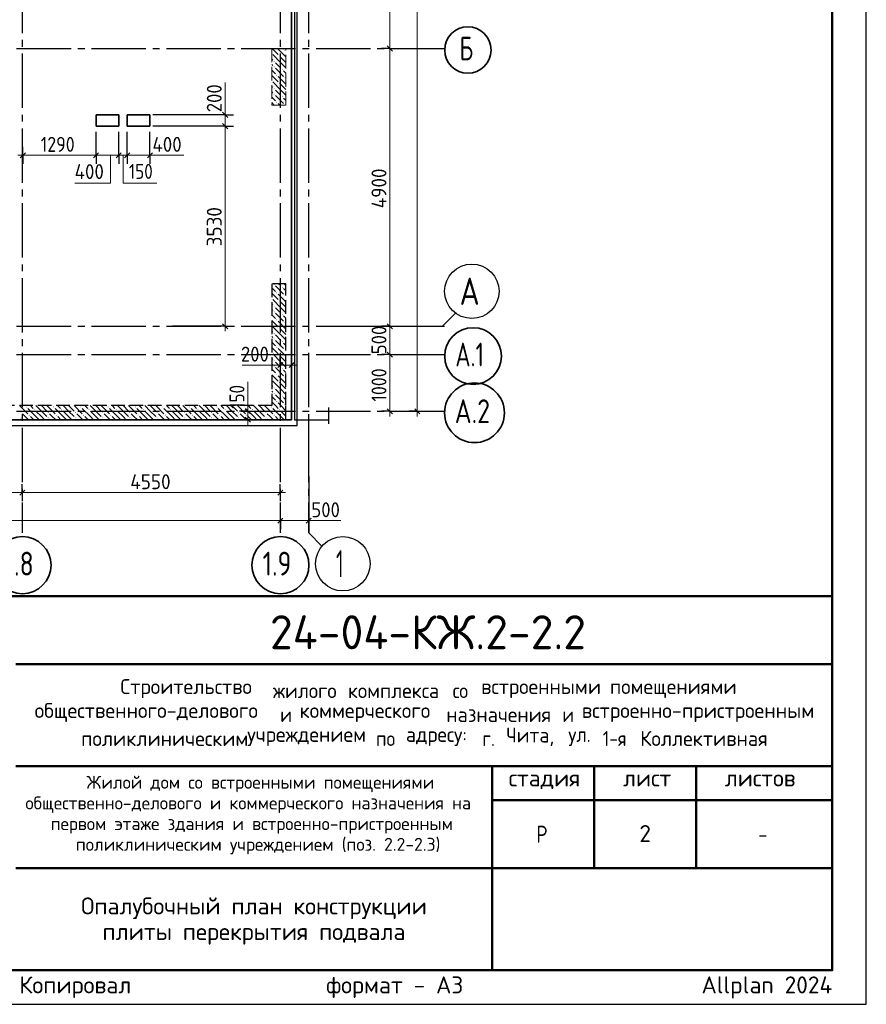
# Model space of a CAD drawing. Header units: millimetres. Extents: x 0 to 50400, y 0 to 35640.
# Tile 14 of 19: x 35469 to 50400, y 0 to 17370. Entities that reach past the tile are written whole.
import ezdxf

# ---------------------------------------------------------------- set-up
doc = ezdxf.new("R2010")
doc.units = ezdxf.units.MM
doc.linetypes.add('______2', pattern=[324, 240, -84])
doc.linetypes.add('______5', pattern=[1320, 960, -120, 120, -120])
for name, color, linetype, lineweight in [('Standard', 7, 'Continuous', 25), ('ЖБ Перекрытие верхний уровень', 7, 'Continuous', 35), ('ЖБ Пилон', 7, 'Continuous', 35), ('ЖБ Стена верхний уровень', 7, 'Continuous', 35), ('Надписи', 7, 'Continuous', 25), ('Общий01', 7, 'Continuous', 13), ('Примечания', 7, 'Continuous', 13), ('Размерная линия_ общее', 7, 'Continuous', 13)]:
    doc.layers.add(name, color=color, linetype=linetype, lineweight=lineweight)
doc.layers.add('Оси', color=7, linetype='______5', true_color=0x656565)
doc.layers.add('Стена_ бетон несущ.', color=7, linetype='Continuous', lineweight=70, true_color=0xb4b496)
doc.styles.add('ISOCPEUR', font='txt')

msp = doc.modelspace()

# ---------------------------------------------------------------- hatches: boundary and pattern name
at = {"layer": 'ЖБ Пилон', "linetype": 'Continuous', "lineweight": 18, "transparency": 33554687}
for points in [[(39915, 16778), (39915, 16777), (39915, 16777)], [(40044, 16729), (40052, 16737), (40059, 16729), (40052, 16721)], [(40140, 16825), (40148, 16833), (40155, 16825), (40148, 16817)], [(39948, 16633), (39956, 16641), (39963, 16633), (39956, 16625)], [(39948, 16537), (39956, 16545), (39963, 16537), (39956, 16529)], [(39996, 16393), (40004, 16401), (40011, 16393), (40004, 16385)], [(40092, 16489), (40100, 16497), (40107, 16489), (40100, 16481)], [(40140, 16345), (40148, 16353), (40155, 16345), (40148, 16337)], [(39915, 16298), (39915, 16297), (39915, 16297)], [(39948, 16153), (39956, 16161), (39963, 16153), (39956, 16145)], [(40044, 16249), (40052, 16257), (40059, 16249), (40052, 16241)], [(39948, 16057), (39956, 16065), (39963, 16057), (39956, 16049)], [(40092, 16009), (40100, 16017), (40107, 16009), (40100, 16001)], [(39996, 15913), (40004, 15921), (40011, 15913), (40004, 15905)], [(40140, 15865), (40148, 15873), (40155, 15865), (40152, 15862), (40143, 15862)]]:
    msp.add_hatch(color=7, dxfattribs=at).paths.add_polyline_path(points, flags=16)
at = {"layer": 'ЖБ Стена верхний уровень', "linetype": 'Continuous', "lineweight": 18, "transparency": 33554687}
for points in [[(39948, 12697), (39956, 12705), (39963, 12697), (39956, 12689)], [(39996, 12553), (40004, 12561), (40011, 12553), (40004, 12545)], [(40092, 12649), (40100, 12657), (40107, 12649), (40100, 12641)], [(40140, 12505), (40148, 12513), (40155, 12505), (40148, 12497)], [(39915, 12458), (39915, 12457), (39915, 12457)], [(40044, 12409), (40052, 12417), (40059, 12409), (40052, 12401)], [(39948, 12313), (39956, 12321), (39963, 12313), (39956, 12305)], [(39948, 12217), (39956, 12225), (39963, 12217), (39956, 12209)], [(40092, 12169), (40100, 12177), (40107, 12169), (40100, 12161)], [(39996, 12073), (40004, 12081), (40011, 12073), (40004, 12065)], [(40140, 12025), (40148, 12033), (40155, 12025), (40148, 12017)], [(39915, 11978), (39915, 11977), (39915, 11977)], [(39948, 11833), (39956, 11841), (39963, 11833), (39956, 11825)], [(40044, 11929), (40052, 11937), (40059, 11929), (40052, 11921)], [(39948, 11737), (39956, 11745), (39963, 11737), (39956, 11729)], [(40092, 11689), (40100, 11697), (40107, 11689), (40100, 11681)], [(39915, 11498), (39915, 11497), (39915, 11497)], [(39996, 11593), (40004, 11601), (40011, 11593), (40004, 11585)], [(40140, 11545), (40148, 11553), (40155, 11545), (40148, 11537)], [(39948, 11353), (39956, 11361), (39963, 11353), (39956, 11345)], [(40044, 11449), (40052, 11457), (40059, 11449), (40052, 11441)], [(39948, 11257), (39956, 11265), (39963, 11257), (39956, 11249)], [(39996, 11113), (40004, 11121), (40011, 11113), (40004, 11105)], [(40092, 11209), (40100, 11217), (40107, 11209), (40100, 11201)], [(39915, 11018), (39915, 11017), (39915, 11017)], [(40044, 10969), (40052, 10977), (40059, 10969), (40052, 10961)], [(40140, 11065), (40148, 11073), (40155, 11065), (40148, 11057)], [(39948, 10873), (39956, 10881), (39963, 10873), (39956, 10865)], [(39948, 10777), (39956, 10785), (39963, 10777), (39956, 10769)], [(39996, 10633), (40004, 10641), (40011, 10633), (40004, 10625)], [(40092, 10729), (40100, 10737), (40107, 10729), (40100, 10721)], [(35484, 10441), (35492, 10449), (35499, 10441), (35492, 10433)], [(35580, 10537), (35588, 10545), (35595, 10537), (35588, 10529)], [(35724, 10489), (35732, 10497), (35739, 10489), (35732, 10481)], [(35964, 10441), (35972, 10449), (35979, 10441), (35972, 10433)], [(36060, 10537), (36068, 10545), (36075, 10537), (36068, 10529)], [(36204, 10489), (36212, 10497), (36219, 10489), (36212, 10481)], [(36444, 10441), (36452, 10449), (36459, 10441), (36452, 10433)], [(36540, 10537), (36548, 10545), (36555, 10537), (36548, 10529)], [(36684, 10489), (36692, 10497), (36699, 10489), (36692, 10481)], [(36924, 10441), (36932, 10449), (36939, 10441), (36932, 10433)], [(37020, 10537), (37028, 10545), (37035, 10537), (37028, 10529)], [(37164, 10489), (37172, 10497), (37179, 10489), (37172, 10481)], [(37404, 10441), (37412, 10449), (37419, 10441), (37412, 10433)], [(37500, 10537), (37508, 10545), (37515, 10537), (37508, 10529)], [(37644, 10489), (37652, 10497), (37659, 10489), (37652, 10481)], [(37884, 10441), (37892, 10449), (37899, 10441), (37892, 10433)], [(37980, 10537), (37988, 10545), (37995, 10537), (37988, 10529)], [(38124, 10489), (38132, 10497), (38139, 10489), (38132, 10481)], [(38364, 10441), (38372, 10449), (38379, 10441), (38372, 10433)], [(38460, 10537), (38468, 10545), (38475, 10537), (38468, 10529)], [(38604, 10489), (38612, 10497), (38619, 10489), (38612, 10481)], [(38844, 10441), (38852, 10449), (38859, 10441), (38852, 10433)], [(38940, 10537), (38948, 10545), (38955, 10537), (38948, 10529)], [(39084, 10489), (39092, 10497), (39099, 10489), (39092, 10481)], [(39324, 10441), (39332, 10449), (39339, 10441), (39332, 10433)], [(39420, 10537), (39428, 10545), (39435, 10537), (39428, 10529)], [(39564, 10489), (39572, 10497), (39579, 10489), (39572, 10481)], [(39804, 10441), (39812, 10449), (39819, 10441), (39812, 10433)], [(39900, 10537), (39908, 10545), (39915, 10537), (39908, 10529)], [(40044, 10489), (40052, 10497), (40059, 10489), (40052, 10481)], [(40140, 10585), (40148, 10593), (40155, 10585), (40148, 10577)], [(35484, 10345), (35492, 10353), (35499, 10345), (35492, 10337)], [(35628, 10393), (35636, 10401), (35643, 10393), (35636, 10385)], [(35964, 10345), (35972, 10353), (35979, 10345), (35972, 10337)], [(36108, 10393), (36116, 10401), (36123, 10393), (36116, 10385)], [(36444, 10345), (36452, 10353), (36459, 10345), (36452, 10337)], [(36588, 10393), (36596, 10401), (36603, 10393), (36596, 10385)], [(36924, 10345), (36932, 10353), (36939, 10345), (36932, 10337)], [(37068, 10393), (37076, 10401), (37083, 10393), (37076, 10385)], [(37404, 10345), (37412, 10353), (37419, 10345), (37412, 10337)], [(37548, 10393), (37556, 10401), (37563, 10393), (37556, 10385)], [(37884, 10345), (37892, 10353), (37899, 10345), (37892, 10337)], [(38028, 10393), (38036, 10401), (38043, 10393), (38036, 10385)], [(38364, 10345), (38372, 10353), (38379, 10345), (38372, 10337)], [(38508, 10393), (38516, 10401), (38523, 10393), (38516, 10385)], [(38844, 10345), (38852, 10353), (38859, 10345), (38852, 10337)], [(38988, 10393), (38996, 10401), (39003, 10393), (38996, 10385)], [(39324, 10345), (39332, 10353), (39339, 10345), (39332, 10337)], [(39468, 10393), (39476, 10401), (39483, 10393), (39476, 10385)], [(39804, 10345), (39812, 10353), (39819, 10345), (39812, 10337)], [(39948, 10393), (39956, 10401), (39963, 10393), (39956, 10385)]]:
    msp.add_hatch(color=7, dxfattribs=at).paths.add_polyline_path(points, flags=16)

# ---------------------------------------------------------------- linework, layer by layer
at = {"layer": 'Standard', "color": 7, "linetype": 'Continuous', "lineweight": 50, "transparency": 33554687}
for p, q in [((27600, 7200), (49800, 7200)), ((35400, 6000), (49800, 6000)), ((35400, 4200), (49800, 4200)), ((43800, 2400), (43800, 4200)), ((45600, 2400), (45600, 4200)), ((47400, 2400), (47400, 4200)), ((43800, 3600), (49800, 3600)), ((35400, 2400), (49800, 2400)), ((43800, 600), (43800, 2400)), ((43800, 600), (43800, 2400))]:
    msp.add_line(p, q, dxfattribs=at)
at = {"layer": 'Standard', "color": 7, "linetype": 'Continuous', "lineweight": 25, "transparency": 33554687}
for p, q in [((49800, 600), (49800, 7200)), ((27600, 600), (49800, 600)), ((27600, 600), (49800, 600)), ((27600, 600), (49800, 600))]:
    msp.add_line(p, q, dxfattribs=at)
msp.add_lwpolyline([(0, 0), (50400, 0), (50400, 35640), (0, 35640), (0, 0)], close=True, dxfattribs=at)
at = {"layer": 'Standard', "color": 7, "linetype": 'Continuous', "lineweight": 50, "transparency": 33554687}
msp.add_lwpolyline([(2400, 35040), (49800, 35040), (49800, 600), (2400, 600), (2400, 35040)], close=True, dxfattribs=at)
at = {"layer": 'Standard', "color": 254, "linetype": 'Continuous', "lineweight": -3, "true_color": 0xc4c4ff, "transparency": 33554687}
msp.add_lwpolyline([(8915, 10212), (40365, 10212), (40365, 32712), (8915, 32712), (8915, 10212)], dxfattribs=at)
at = {"layer": 'ЖБ Перекрытие верхний уровень', "color": 7, "linetype": 'Continuous', "lineweight": 35, "transparency": 33554687}
for p, q in [((40265, 10312), (40265, 32612)), ((37215, 15692), (36815, 15692)), ((36815, 15692), (36815, 15492)), ((37215, 15492), (37215, 15692)), ((37765, 15692), (37365, 15692)), ((37365, 15692), (37365, 15492)), ((37765, 15492), (37765, 15692)), ((36815, 15492), (37215, 15492)), ((37365, 15492), (37765, 15492)), ((15565, 10312), (40265, 10312))]:
    msp.add_line(p, q, dxfattribs=at)
at = {"layer": 'ЖБ Пилон', "color": 253, "linetype": '______2', "lineweight": 13, "true_color": 0xa0a0a0, "transparency": 33554687}
for p, q in [((40165, 16862), (39915, 16862)), ((39915, 16862), (39915, 15862)), ((40165, 15862), (40165, 16862)), ((39915, 15862), (40165, 15862))]:
    msp.add_line(p, q, dxfattribs=at)
at = {"layer": 'ЖБ Пилон', "color": 9, "linetype": 'Continuous', "lineweight": 18, "true_color": 0xc7c7c7, "transparency": 33554687}
for p, q in [((39919, 16862), (40028, 16753)), ((40165, 16712), (40028, 16849)), ((40110, 16862), (40124, 16849)), ((40076, 16609), (39932, 16753)), ((40076, 16705), (40165, 16616)), ((39915, 16674), (39932, 16657)), ((39932, 16561), (39915, 16578)), ((39980, 16609), (40076, 16513)), ((39980, 16513), (40124, 16369)), ((40076, 16609), (40165, 16520)), ((39915, 16482), (39980, 16417)), ((39915, 16386), (40028, 16273)), ((40165, 16232), (40028, 16369)), ((40165, 16424), (40124, 16465)), ((39915, 16194), (39932, 16177)), ((40076, 16129), (39932, 16273)), ((40076, 16225), (40165, 16136)), ((39932, 16081), (39915, 16098)), ((39915, 16002), (39980, 15937)), ((39980, 16129), (40076, 16033)), ((39980, 16033), (40124, 15889)), ((40076, 16129), (40165, 16040)), ((40165, 15944), (40124, 15985)), ((39915, 15906), (39959, 15862)), ((40054, 15862), (40028, 15889))]:
    msp.add_line(p, q, dxfattribs=at)
at = {"layer": 'ЖБ Стена верхний уровень', "color": 251, "linetype": '______2', "lineweight": -3, "true_color": 0x656565, "transparency": 33554687}
for p, q in [((40165, 12712), (39915, 12712)), ((39915, 12712), (39915, 10562)), ((40165, 10562), (40165, 12712)), ((39915, 10562), (33665, 10562)), ((40165, 10312), (40165, 10562)), ((9265, 10312), (40165, 10312))]:
    msp.add_line(p, q, dxfattribs=at)
at = {"layer": 'ЖБ Стена верхний уровень', "color": 9, "linetype": 'Continuous', "lineweight": 18, "true_color": 0xc7c7c7, "transparency": 33554687}
for p, q in [((40036, 12712), (40076, 12673)), ((40132, 12712), (40165, 12680)), ((39915, 12642), (39980, 12577)), ((39915, 12546), (40028, 12433)), ((39980, 12673), (40124, 12529)), ((40165, 12392), (40028, 12529)), ((40165, 12584), (40124, 12625)), ((39915, 12354), (39932, 12337)), ((40076, 12289), (39932, 12433)), ((40076, 12385), (40165, 12296)), ((39932, 12241), (39915, 12258)), ((39915, 12162), (39980, 12097)), ((39980, 12289), (40076, 12193)), ((39980, 12193), (40124, 12049)), ((40076, 12289), (40165, 12200)), ((39915, 12066), (40028, 11953)), ((40165, 11912), (40028, 12049)), ((40165, 12104), (40124, 12145)), ((39915, 11874), (39932, 11857)), ((40076, 11809), (39932, 11953)), ((40076, 11905), (40165, 11816)), ((39932, 11761), (39915, 11778)), ((39915, 11682), (39980, 11617)), ((39980, 11809), (40076, 11713)), ((39980, 11713), (40124, 11569)), ((40076, 11809), (40165, 11720)), ((40165, 11624), (40124, 11665)), ((39915, 11586), (40028, 11473)), ((40076, 11329), (39932, 11473)), ((40165, 11432), (40028, 11569)), ((39915, 11394), (39932, 11377)), ((39932, 11281), (39915, 11298)), ((39980, 11329), (40076, 11233)), ((40076, 11425), (40165, 11336)), ((40076, 11329), (40165, 11240)), ((39915, 11202), (39980, 11137)), ((39980, 11233), (40124, 11089)), ((40165, 11144), (40124, 11185)), ((39915, 11106), (40028, 10993)), ((40076, 10849), (39932, 10993)), ((40165, 10952), (40028, 11089)), ((40076, 10945), (40165, 10856)), ((39915, 10914), (39932, 10897)), ((39932, 10801), (39915, 10818)), ((39980, 10849), (40076, 10753)), ((40076, 10849), (40165, 10760)), ((39915, 10722), (39980, 10657)), ((39915, 10626), (39978, 10562)), ((39980, 10753), (40124, 10609)), ((40074, 10562), (40028, 10609)), ((40165, 10664), (40124, 10705)), ((35468, 10561), (35612, 10417)), ((35562, 10562), (35564, 10561)), ((35756, 10369), (35612, 10513)), ((35658, 10562), (35708, 10513)), ((35852, 10465), (35754, 10562)), ((35756, 10465), (35852, 10369)), ((35852, 10561), (35948, 10465)), ((35852, 10465), (35948, 10369)), ((35948, 10561), (36092, 10417)), ((36042, 10562), (36044, 10561)), ((36236, 10369), (36092, 10513)), ((36138, 10562), (36188, 10513)), ((36332, 10465), (36234, 10562)), ((36236, 10465), (36332, 10369)), ((36332, 10561), (36428, 10465)), ((36332, 10465), (36428, 10369)), ((36428, 10561), (36572, 10417)), ((36522, 10562), (36524, 10561)), ((36716, 10369), (36572, 10513)), ((36618, 10562), (36668, 10513)), ((36812, 10465), (36714, 10562)), ((36716, 10465), (36812, 10369)), ((36812, 10561), (36908, 10465)), ((36812, 10465), (36908, 10369)), ((36908, 10561), (37052, 10417)), ((37002, 10562), (37004, 10561)), ((37196, 10369), (37052, 10513)), ((37098, 10562), (37148, 10513)), ((37292, 10465), (37194, 10562)), ((37196, 10465), (37292, 10369)), ((37292, 10561), (37388, 10465)), ((37292, 10465), (37388, 10369)), ((37388, 10561), (37532, 10417)), ((37482, 10562), (37484, 10561)), ((37676, 10369), (37532, 10513)), ((37578, 10562), (37628, 10513)), ((37772, 10465), (37674, 10562)), ((37676, 10465), (37772, 10369)), ((37772, 10561), (37868, 10465)), ((37772, 10465), (37868, 10369)), ((37868, 10561), (38012, 10417)), ((37962, 10562), (37964, 10561)), ((38156, 10369), (38012, 10513)), ((38058, 10562), (38108, 10513)), ((38252, 10465), (38154, 10562)), ((38156, 10465), (38252, 10369)), ((38252, 10561), (38348, 10465)), ((38252, 10465), (38348, 10369)), ((38348, 10561), (38492, 10417)), ((38442, 10562), (38444, 10561)), ((38636, 10369), (38492, 10513)), ((38538, 10562), (38588, 10513)), ((38732, 10465), (38634, 10562)), ((38636, 10465), (38732, 10369)), ((38732, 10561), (38828, 10465)), ((38732, 10465), (38828, 10369)), ((38828, 10561), (38972, 10417)), ((38922, 10562), (38924, 10561)), ((39116, 10369), (38972, 10513)), ((39018, 10562), (39068, 10513)), ((39212, 10465), (39114, 10562)), ((39116, 10465), (39212, 10369)), ((39212, 10561), (39308, 10465)), ((39212, 10465), (39308, 10369)), ((39308, 10561), (39452, 10417)), ((39402, 10562), (39404, 10561)), ((39596, 10369), (39452, 10513)), ((39498, 10562), (39548, 10513)), ((39692, 10465), (39594, 10562)), ((39596, 10465), (39692, 10369)), ((39692, 10561), (39788, 10465)), ((39692, 10465), (39788, 10369)), ((39788, 10561), (39932, 10417)), ((39882, 10562), (39884, 10561)), ((40076, 10369), (39932, 10513)), ((39978, 10562), (40028, 10513)), ((40165, 10472), (40074, 10562)), ((40076, 10465), (40165, 10376)), ((35564, 10369), (35516, 10417)), ((35516, 10321), (35524, 10312)), ((35612, 10321), (35564, 10369)), ((35660, 10369), (35716, 10312)), ((35756, 10369), (35812, 10312)), ((35852, 10369), (35908, 10312)), ((36044, 10369), (35996, 10417)), ((35996, 10321), (36004, 10312)), ((36092, 10321), (36044, 10369)), ((36140, 10369), (36196, 10312)), ((36236, 10369), (36292, 10312)), ((36332, 10369), (36388, 10312)), ((36524, 10369), (36476, 10417)), ((36476, 10321), (36484, 10312)), ((36572, 10321), (36524, 10369)), ((36620, 10369), (36676, 10312)), ((36716, 10369), (36772, 10312)), ((36812, 10369), (36868, 10312)), ((37004, 10369), (36956, 10417)), ((36956, 10321), (36964, 10312)), ((37052, 10321), (37004, 10369)), ((37100, 10369), (37156, 10312)), ((37196, 10369), (37252, 10312)), ((37292, 10369), (37348, 10312)), ((37484, 10369), (37436, 10417)), ((37436, 10321), (37444, 10312)), ((37532, 10321), (37484, 10369)), ((37580, 10369), (37636, 10312)), ((37676, 10369), (37732, 10312)), ((37772, 10369), (37828, 10312)), ((37964, 10369), (37916, 10417)), ((37916, 10321), (37924, 10312)), ((38012, 10321), (37964, 10369)), ((38060, 10369), (38116, 10312)), ((38156, 10369), (38212, 10312)), ((38252, 10369), (38308, 10312)), ((38444, 10369), (38396, 10417)), ((38396, 10321), (38404, 10312)), ((38492, 10321), (38444, 10369)), ((38540, 10369), (38596, 10312)), ((38636, 10369), (38692, 10312)), ((38732, 10369), (38788, 10312)), ((38924, 10369), (38876, 10417)), ((38876, 10321), (38884, 10312)), ((38972, 10321), (38924, 10369)), ((39020, 10369), (39076, 10312)), ((39116, 10369), (39172, 10312)), ((39212, 10369), (39268, 10312)), ((39404, 10369), (39356, 10417)), ((39356, 10321), (39364, 10312)), ((39452, 10321), (39404, 10369)), ((39500, 10369), (39556, 10312)), ((39596, 10369), (39652, 10312)), ((39692, 10369), (39748, 10312)), ((39884, 10369), (39836, 10417)), ((39836, 10321), (39844, 10312)), ((39932, 10321), (39884, 10369)), ((39980, 10369), (40036, 10312)), ((40076, 10369), (40132, 10312))]:
    msp.add_line(p, q, dxfattribs=at)
at = {"layer": 'Общий01', "color": 7, "linetype": 'Continuous', "lineweight": 25, "transparency": 33554687}
msp.add_lwpolyline([(40915, 32612), (40315, 32612), (40315, 10312), (40915, 10312)], dxfattribs=at)
at = {"layer": 'Оси', "color": 8, "linetype": '______5', "lineweight": -3, "transparency": 33554687}
for p, q in [((35515, 32612), (35515, 8317)), ((40065, 32612), (40065, 8317)), ((40565, 32612), (40565, 8317)), ((9015, 16862), (42963, 16862)), ((9015, 11962), (42963, 11962)), ((9015, 11462), (42963, 11462)), ((9015, 10462), (42963, 10462))]:
    msp.add_line(p, q, dxfattribs=at)
at = {"layer": 'Оси', "color": 7, "linetype": 'Continuous', "lineweight": 25, "transparency": 33554687}
for points in [[(40928, 11962), (42928, 11962), (43163, 12197)], [(40565, 10317), (40567, 8317), (40800, 8082)]]:
    msp.add_lwpolyline(points, dxfattribs=at)
at = {"layer": 'Оси', "color": 7, "linetype": 'Continuous', "lineweight": 35, "transparency": 33554687}
for centre, radius in [((43373, 16835), 409), ((43465, 11435), 501), ((43490, 10435), 527), ((35518, 7747), 503), ((40068, 7747), 503)]:
    msp.add_circle(centre, radius, dxfattribs=at)
at = {"layer": 'Оси', "color": 7, "linetype": 'Continuous', "lineweight": 25, "transparency": 33554687}
for centre in [(43443, 12578), (41167, 7772)]:
    msp.add_circle(centre, 480, dxfattribs=at)
at = {"layer": 'Примечания', "color": 7, "linetype": 'Continuous', "lineweight": 13, "transparency": 33554687}
for p, q in [((39092, 15692), (39092, 16262)), ((37073, 14978), (37073, 14488)), ((37295, 14978), (37295, 14488)), ((37765, 14978), (38365, 14978)), ((37073, 14488), (36443, 14488)), ((37295, 14488), (37885, 14488)), ((40015, 11278), (39395, 11278)), ((39493, 10462), (39493, 10982)), ((40517, 8532), (41135, 8532))]:
    msp.add_line(p, q, dxfattribs=at)
at = {"layer": 'Размерная линия_ общее', "color": 7, "linetype": 'Continuous', "lineweight": 13, "transparency": 33554687}
for p, q in [((41997, 16862), (41997, 19362)), ((41997, 11962), (41997, 16862)), ((39092, 15692), (39092, 15782)), ((39092, 15492), (39092, 15692)), ((35525, 14978), (35435, 14978)), ((36815, 14978), (37215, 14978)), ((37215, 14978), (37365, 14978)), ((37365, 14978), (37765, 14978)), ((37765, 14978), (37855, 14978)), ((39092, 11962), (39092, 11872)), ((41997, 11462), (41997, 11962)), ((40065, 11278), (39975, 11278)), ((40065, 11278), (40265, 11278)), ((40265, 11278), (40355, 11278)), ((39493, 10462), (39493, 10552)), ((39493, 10312), (39493, 10462)), ((41997, 10462), (41997, 10372)), ((42480, 10462), (42480, 10372)), ((39493, 10312), (39493, 10222)), ((33815, 9027), (35515, 9027)), ((35515, 9027), (40065, 9027)), ((40065, 9027), (40155, 9027)), ((9265, 8532), (40067, 8532)), ((40067, 8532), (40567, 8532)), ((40567, 8532), (40657, 8532))]:
    msp.add_line(p, q, dxfattribs=at)
at = {"layer": 'Размерная линия_ общее', "color": 253, "linetype": 'Continuous', "lineweight": -3, "true_color": 0xa0a0a0, "transparency": 33554687}
for p, q in [((41997, 16862), (41847, 16862)), ((41997, 16862), (42147, 16862)), ((39092, 15692), (38942, 15692)), ((39092, 15692), (39242, 15692)), ((39092, 15492), (38942, 15492)), ((39092, 15492), (39242, 15492)), ((35525, 14978), (35525, 15128)), ((36815, 14978), (36815, 15128)), ((37215, 14978), (37215, 15128)), ((37365, 14978), (37365, 15128)), ((37765, 14978), (37765, 15128)), ((35525, 14978), (35525, 14828)), ((35525, 14978), (35525, 14978)), ((36815, 14978), (36815, 14828)), ((37215, 14978), (37215, 14828)), ((37365, 14978), (37365, 14828)), ((37765, 14978), (37765, 14828)), ((39092, 11962), (38165, 11962)), ((39092, 11962), (38942, 11962)), ((39092, 11962), (39242, 11962)), ((41997, 11962), (41847, 11962)), ((41997, 11962), (42147, 11962)), ((40065, 11278), (40065, 11428)), ((40265, 11278), (40265, 11428)), ((41997, 11462), (41847, 11462)), ((41997, 11462), (42147, 11462)), ((40065, 11278), (40065, 11128)), ((40265, 11278), (40265, 11128)), ((39493, 10462), (39343, 10462)), ((39493, 10462), (39643, 10462)), ((39493, 10462), (39493, 10462)), ((41997, 10462), (41847, 10462)), ((41997, 10462), (42147, 10462)), ((42480, 10462), (42330, 10462)), ((42480, 10462), (42630, 10462)), ((42480, 10462), (42648, 10462)), ((39493, 10312), (39343, 10312)), ((39493, 10312), (39643, 10312)), ((39493, 10312), (39493, 10312)), ((35515, 9027), (35515, 9177)), ((40065, 9027), (40065, 9177)), ((35515, 9027), (35515, 8877)), ((40065, 9027), (40065, 8877)), ((40067, 8532), (40067, 8682)), ((40067, 8532), (40067, 8382)), ((40067, 8532), (40067, 8532)), ((40567, 8532), (40567, 8682)), ((40567, 8532), (40567, 8382)), ((40567, 8532), (40567, 8532))]:
    msp.add_line(p, q, dxfattribs=at)
at = {"layer": 'Размерная линия_ общее', "color": 7, "linetype": 'Continuous', "lineweight": 25, "transparency": 33554687}
for p, q in [((42042, 16817), (41952, 16907)), ((39137, 15647), (39047, 15737)), ((39137, 15447), (39047, 15537)), ((35480, 14933), (35570, 15023)), ((36770, 14933), (36860, 15023)), ((37170, 14933), (37260, 15023)), ((37320, 14933), (37410, 15023)), ((37720, 14933), (37810, 15023)), ((39137, 11917), (39047, 12007)), ((42042, 11917), (41952, 12007)), ((42042, 11417), (41952, 11507)), ((40020, 11233), (40110, 11323)), ((40220, 11233), (40310, 11323)), ((39538, 10417), (39448, 10507)), ((42042, 10417), (41952, 10507)), ((42525, 10417), (42435, 10507)), ((39538, 10267), (39448, 10357)), ((35470, 8982), (35560, 9072)), ((40020, 8982), (40110, 9072)), ((40022, 8487), (40112, 8577)), ((40522, 8487), (40612, 8577))]:
    msp.add_line(p, q, dxfattribs=at)
at = {"layer": 'Размерная линия_ общее', "color": 7, "linetype": 'Continuous', "lineweight": 13, "transparency": 33554687}
for points in [[(42480, 10462), (42480, 20945), (42480, 20945), (42480, 32362)], [(39092, 11962), (39092, 13331), (39092, 13331), (39092, 15492)], [(35525, 14978), (35767, 14978), (35767, 14978), (35861, 14978), (35861, 14978), (36815, 14978)], [(41997, 10462), (41997, 10640), (41997, 10640), (41997, 11462)]]:
    msp.add_lwpolyline(points, dxfattribs=at)
at = {"layer": 'Размерная линия_ общее', "color": 253, "linetype": 'Continuous', "lineweight": -3, "true_color": 0xa0a0a0, "transparency": 33554687}
for points in [[(39092, 15692), (39071, 15692), (39071, 15692), (37815, 15692)], [(39092, 15492), (39071, 15492), (39071, 15492), (37815, 15492)], [(36815, 14978), (36815, 14998), (36815, 14998), (36815, 15392)], [(37215, 14978), (37215, 14998), (37215, 14998), (37215, 15392)], [(37365, 14978), (37365, 14998), (37365, 14998), (37365, 15392)], [(37765, 14978), (37765, 14998), (37765, 14998), (37765, 15392)]]:
    msp.add_lwpolyline(points, dxfattribs=at)
at = {"layer": 'Стена_ бетон несущ.', "color": 251, "linetype": 'Continuous', "lineweight": -3, "true_color": 0x575757, "transparency": 33554687}
msp.add_line((40915, 10530), (40915, 10239), dxfattribs=at)

# ---------------------------------------------------------------- texts
at = {"layer": 'Standard', "color": 7, "linetype": 'Continuous', "lineweight": 50, "transparency": 33554687, "insert": (39882, 6262), "char_height": 600, "width": 6049.91, "attachment_point": 7, "style": 'ISOCPEUR'}
msp.add_mtext('\\W0.98;24-04-КЖ.2-2.2', dxfattribs=at)
at = {"layer": 'Standard', "color": 7, "linetype": 'Continuous', "lineweight": 25, "transparency": 33554687, "attachment_point": 7, "style": 'ISOCPEUR'}
for s, insert, char_height, width in [('\\W0.98;Строительство ', (37245, 5402), 264, 2820.83), ('\\W0.96;жилого ', (39937, 5402), 264, 1446.12), ('\\W0.97;комплекса ', (41257, 5402), 264, 1975.29), ('\\W0.90;со ', (43105, 5402), 264, 620.97), ('\\W0.98;встроенными ', (43607, 5402), 264, 2398.16), ('\\W0.98;помещениями', (45877, 5402), 264, 2292.21), ('\\W0.99;общественного-делового ', (35733, 4980), 264, 4457.19), ('\\W0.87;и ', (40063, 4980), 264, 457.48), ('\\W0.98;коммерческого ', (40406, 4980), 264, 2714.91), ('\\W0.97;назначения ', (42993, 4980), 264, 2173.24), ('\\W0.87;и ', (45039, 4980), 264, 457.46), ('\\W0.99;встроенно-пристроенным', (45382, 4980), 264, 4298.92), ('\\W0.98;поликлиническим ', (36552, 4557), 264, 3058.06), ('\\W0.98;учреждением ', (39482, 4557), 264, 2397.9), ('\\W0.91;по ', (41752, 4557), 264, 647.69), ('\\W0.96;адресу: ', (42280, 4557), 264, 1472.67), ('\\W0.89;г. ', (43627, 4557), 264, 539.49), ('\\W0.95;Чита, ', (44049, 4557), 264, 1221.07), ('\\W0.92;ул. ', (45145, 4557), 264, 728.23), ('\\W0.86;1-я ', (45752, 4557), 264, 773.52), ('\\W0.98;Коллективная', (46412, 4557), 264, 2450.61), ('\\W0.99;стадия    лист     листов', (44091, 3795), 300, 5247.11), ('\\W0.80;Р', (44580, 2850), 300, 359.84), ('\\W0.78;-', (48495, 2850), 300, 326.39)]:
    msp.add_mtext(s, dxfattribs=dict(at, insert=insert, char_height=char_height, width=width))
at = {"layer": 'Standard', "color": 7, "linetype": 'Continuous', "lineweight": 18, "transparency": 33554687, "char_height": 228, "attachment_point": 7, "style": 'ISOCPEUR'}
for s, insert, width in [('\\W0.99;Жилой дом со встроенными помещениями', (36647, 3741), 6015.25), ('\\W0.99;общественно-делового и коммерческого назначения на', (35570, 3376), 8168.16), ('\\W0.99;первом этаже здания и встроенно-пристроенным', (36015, 3011), 7279.77), ('\\W0.99;поликлиническим учреждением (поз. 2.2-2.3)', (36459, 2646), 6390.3)]:
    msp.add_mtext(s, dxfattribs=dict(at, insert=insert, width=width))
at = {"layer": 'Standard', "color": 7, "linetype": 'Continuous', "lineweight": 25, "transparency": 33554687, "insert": (39600, 1885), "char_height": 300, "width": 6110.25, "attachment_point": 2, "line_spacing_factor": 0.903614}
msp.add_mtext('\\A1;{\\fISOCPEUR|i0|b0;\\H300.000000;\\W1.000000;\\C7;Опалубочный план конструкции}\\P{\\fISOCPEUR|i0|b0;\\H300.000000;\\W1.000000;\\C7;плиты перекрытия подвала}\\P', dxfattribs=at)
at = {"layer": 'Standard', "color": 8, "linetype": 'Continuous', "lineweight": 13, "transparency": 33554687, "insert": (49800, 297), "char_height": 300, "width": 14099.36, "attachment_point": 6, "style": 'ISOCPEUR'}
msp.add_mtext('\\A1;{\\fISOCPEUR|i0|b0;\\H300.000000;\\W1.000000;\\C8;Копировал                  формат - А3                      Allplan 2024}\\P', dxfattribs=at)
at = {"layer": 'Надписи', "color": 7, "linetype": 'Continuous', "lineweight": 13, "transparency": 33554687, "insert": (46500, 3012), "char_height": 300, "width": 326.67, "attachment_point": 5, "style": 'ISOCPEUR'}
msp.add_mtext('\\A1;{\\fISOCPEUR|i0|b0;\\H300.000000;\\W1.000000;\\C7;2}\\P', dxfattribs=at)
at = {"layer": 'Оси', "color": 7, "linetype": 'Continuous', "lineweight": 35, "transparency": 33554687, "attachment_point": 7, "style": 'ISOCPEUR'}
for s, insert, char_height, width in [('\\W0.70;Б', (43226, 16652), 420, 440.8), ('\\W0.82;А', (43227, 12338), 480, 628.23), ('\\W0.71;А.1', (43152, 11252), 420, 773.25), ('\\W0.79;А.2', (43141, 10252), 420, 864), ('\\W0.79;1.8', (35203, 7564), 420, 795.3), ('\\W0.79;1.9', (39753, 7564), 420, 795.3), ('\\W0.56;1', (41047, 7532), 480, 373.33)]:
    msp.add_mtext(s, dxfattribs=dict(at, insert=insert, char_height=char_height, width=width))
at = {"layer": 'Размерная линия_ общее', "color": 7, "linetype": 'Continuous', "lineweight": 25, "transparency": 33554687, "char_height": 264, "attachment_point": 7, "rotation": 90, "style": 'ISOCPEUR'}
for s, insert, width in [('\\W0.91;200', (39032, 15737), 674.39), ('\\W0.93;4900', (41937, 14043), 888.46), ('\\W0.93;3530', (39032, 13371), 861.71), ('\\W0.91;500', (41937, 11467), 674.39), ('\\W0.87;1000', (41937, 10632), 800.28), ('\\W0.83;150', (39433, 10507), 610.29)]:
    msp.add_mtext(s, dxfattribs=dict(at, insert=insert, width=width))
at = {"layer": 'Размерная линия_ общее', "color": 7, "linetype": 'Continuous', "lineweight": 25, "transparency": 33554687, "char_height": 264, "attachment_point": 7, "style": 'ISOCPEUR'}
for s, insert, width in [('\\W0.87;1290', (35840, 15038), 800.28), ('\\W0.92;400', (37810, 15038), 701.33), ('\\W0.92;400', (36438, 14558), 701.33), ('\\W0.83;150', (37396, 14561), 610.29), ('\\W0.91;200', (39370, 11338), 674.39), ('\\W0.93;4550', (37420, 9087), 888.46), ('\\W0.91;500', (40612, 8592), 674.39)]:
    msp.add_mtext(s, dxfattribs=dict(at, insert=insert, width=width))

doc.saveas('drawing.dxf')
